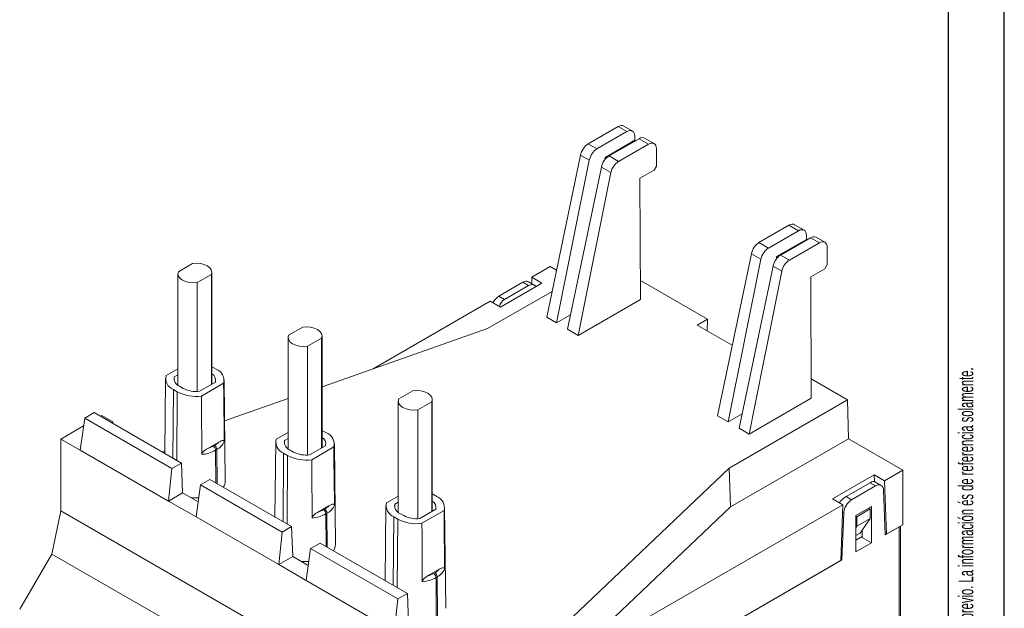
# Model space of a CAD drawing. Header units: millimetres. Extents: x 0 to 420, y 0 to 297.
# Tile 13 of 14: x 332 to 420, y 96 to 148. Entities that reach past the tile are written whole.
import ezdxf

# ---------------------------------------------------------------- set-up
doc = ezdxf.new("R2010")
doc.units = ezdxf.units.MM
doc.layers.add('FORMATO', color=7, linetype='Continuous')
doc.styles.add('SLDTEXTSTYLE2', font='TXT', dxfattribs={"width": 0.569583})

# ---------------------------------------------------------------- blocks, each defined once
blk = doc.blocks.new('SW_NOTE_0')
at = {"color": 0, "linetype": 'Continuous', "lineweight": 0, "insert": (-1.705, 0), "char_height": 1.322917, "attachment_point": 1, "rotation": 90, "style": 'SLDTEXTSTYLE2'}
blk.add_mtext('Sujeito a alteração sem aviso prévio. As informações contidas são valores de referência.                                                           Los valores demostrados pueden ser cambiados sin aviso previo. La información és de referencia solamente.', dxfattribs=at)

msp = doc.modelspace()

# ---------------------------------------------------------------- linework, layer by layer
at = {"color": 7, "linetype": 'Continuous', "lineweight": 15}
for p, q in [((385.316, 138.894), (382.621, 137.338)), ((386.098, 138.443), (385.316, 138.894)), ((386.599, 138.492), (385.815, 138.944)), ((386.098, 138.443), (383.403, 136.887)), ((386.809, 137.664), (386.808, 138.033)), ((383.403, 136.887), (382.621, 137.338)), ((386.809, 137.664), (384.134, 136.12)), ((387.19, 137.812), (384.494, 136.257)), ((388.042, 137.32), (385.347, 135.764)), ((386.809, 137.664), (386.871, 137.629)), ((387.19, 137.812), (388.042, 137.32)), ((388.543, 137.369), (387.689, 137.863)), ((381.935, 136.34), (378.901, 121.777)), ((382.722, 135.886), (381.935, 136.34)), ((384.494, 136.257), (385.347, 135.764)), ((388.758, 135.355), (388.753, 136.91)), ((382.722, 135.886), (379.785, 121.267)), ((384.134, 136.12), (384.134, 135.935)), ((384.134, 136.12), (384.242, 136.057)), ((388.547, 134.987), (388.758, 135.355)), ((383.809, 135.258), (380.775, 120.695)), ((384.667, 134.763), (381.729, 120.144)), ((383.809, 135.258), (384.667, 134.763)), ((387.274, 134.253), (388.547, 134.987)), ((387.316, 123.369), (387.274, 134.253)), ((400.66, 130.036), (397.965, 128.48)), ((401.513, 129.544), (400.66, 130.036)), ((402.014, 129.593), (401.159, 130.086)), ((401.513, 129.544), (398.818, 127.988)), ((402.224, 128.766), (402.223, 129.134)), ((398.818, 127.988), (397.965, 128.48)), ((399.548, 127.221), (402.224, 128.766)), ((402.605, 128.914), (399.909, 127.358)), ((403.387, 128.462), (400.691, 126.906)), ((402.286, 128.73), (402.224, 128.766)), ((402.605, 128.914), (403.387, 128.462)), ((403.887, 128.511), (403.104, 128.964)), ((397.28, 127.482), (394.245, 112.919)), ((398.137, 126.987), (397.28, 127.482)), ((399.909, 127.358), (400.691, 126.906)), ((404.103, 126.497), (404.097, 128.052)), ((347.078, 126.595), (345.811, 125.863)), ((398.137, 126.987), (395.2, 112.368)), ((399.548, 127.036), (399.548, 127.221)), ((399.657, 127.158), (399.548, 127.221)), ((403.891, 126.129), (404.103, 126.497)), ((345.77, 125.668), (345.77, 115.674)), ((347.508, 124.884), (348.775, 125.615)), ((348.775, 125.615), (348.775, 115.742)), ((348.817, 115.766), (348.817, 125.811)), ((379.219, 126.328), (377.549, 125.364)), ((379.782, 126.003), (379.219, 126.328)), ((399.224, 126.36), (396.19, 111.796)), ((400.011, 125.905), (397.074, 111.286)), ((399.224, 126.36), (400.011, 125.905)), ((402.619, 125.394), (403.891, 126.129)), ((347.508, 124.884), (347.508, 115.107)), ((376.766, 124.912), (374.601, 123.662)), ((378.468, 124.833), (374.737, 122.679)), ((377.261, 124.626), (376.766, 124.912)), ((377.836, 124.632), (377.266, 124.961)), ((378.468, 124.833), (377.549, 125.364)), ((377.571, 124.785), (377.549, 125.364)), ((393.343, 121.604), (387.309, 125.087)), ((402.66, 114.511), (402.619, 125.394)), ((379.385, 124.1), (373.583, 120.751)), ((375.096, 123.376), (377.261, 124.626)), ((373.818, 123.21), (363.317, 117.147)), ((374.737, 122.679), (373.818, 123.21)), ((375.096, 123.376), (374.601, 123.662)), ((381.729, 120.144), (387.316, 123.369)), ((379.785, 121.267), (378.901, 121.777)), ((379.785, 121.267), (381.045, 121.994)), ((392.424, 121.073), (393.343, 121.604)), ((393.303, 120.566), (393.343, 121.604)), ((356.978, 120.88), (355.711, 120.149)), ((373.583, 120.751), (358.717, 115.533)), ((381.729, 120.144), (380.775, 120.695)), ((392.424, 121.073), (395.566, 119.259)), ((355.669, 119.953), (355.669, 109.959)), ((357.408, 119.169), (358.675, 119.901)), ((358.675, 119.901), (358.675, 110.027)), ((358.717, 110.051), (358.717, 120.096)), ((357.408, 119.169), (357.408, 109.392)), ((345.77, 117.146), (344.708, 116.533)), ((348.869, 117.3), (348.817, 117.329)), ((349.222, 117.095), (348.869, 117.3)), ((344.66, 116.266), (344.589, 109.545)), ((345.443, 116.152), (345.446, 116.419)), ((345.77, 116.606), (345.446, 116.419)), ((347.697, 115.119), (349.141, 115.953)), ((350.023, 107.06), (349.926, 116.123)), ((405.915, 114.346), (402.653, 116.229)), ((345.364, 115.276), (345.718, 115.072)), ((345.903, 115.587), (346.256, 115.383)), ((347.895, 114.694), (349.878, 115.839)), ((366.877, 115.165), (365.61, 114.434)), ((355.669, 114.463), (349.965, 112.462)), ((365.569, 114.238), (365.569, 104.244)), ((367.307, 113.454), (368.574, 114.186)), ((368.574, 114.186), (368.574, 104.312)), ((368.616, 104.336), (368.616, 114.381)), ((395.296, 108.216), (405.915, 114.346)), ((397.074, 111.286), (402.66, 114.511)), ((405.915, 114.346), (406.018, 110.857)), ((338.25, 113.204), (337.397, 112.712)), ((346.088, 108.679), (338.25, 113.204)), ((367.307, 113.454), (367.307, 103.677)), ((337.003, 109.837), (337.397, 112.712)), ((337.397, 112.712), (345.235, 108.187)), ((338.947, 112.959), (338.811, 112.881)), ((338.947, 112.959), (339.937, 112.388)), ((339.937, 112.388), (339.801, 112.309)), ((339.937, 112.388), (339.937, 112.23)), ((395.2, 112.368), (394.245, 112.919)), ((395.2, 112.368), (396.46, 113.096)), ((337.3, 112.009), (335.27, 110.837)), ((358.768, 111.585), (358.717, 111.614)), ((359.122, 111.381), (358.768, 111.585)), ((397.074, 111.286), (396.19, 111.796)), ((335.27, 110.837), (335.27, 104.386)), ((337.003, 109.837), (335.27, 110.837)), ((348.406, 109.964), (349.442, 110.563)), ((354.56, 110.551), (354.488, 103.83)), ((355.669, 111.431), (354.608, 110.818)), ((355.343, 110.438), (355.345, 110.704)), ((355.669, 110.891), (355.345, 110.704)), ((395.412, 104.734), (406.018, 110.857)), ((410.898, 108.04), (406.018, 110.857)), ((337.003, 109.837), (344.922, 105.265)), ((344.591, 109.767), (344.398, 109.655)), ((348.944, 110.191), (349.05, 110.252)), ((349.262, 109.887), (349.156, 109.826)), ((355.802, 109.872), (356.156, 109.668)), ((357.596, 109.404), (359.04, 110.238)), ((357.794, 108.979), (359.778, 110.124)), ((359.923, 101.345), (359.826, 110.408)), ((355.264, 109.562), (355.617, 109.357)), ((345.235, 108.187), (344.922, 105.265)), ((346.088, 108.679), (345.235, 108.187)), ((346.088, 108.679), (346.19, 105.997)), ((379.842, 93.542), (395.296, 108.216)), ((395.296, 108.216), (395.412, 104.734)), ((410.898, 108.04), (409.227, 107.076)), ((410.898, 103.141), (410.898, 108.04)), ((347.791, 106.711), (348.645, 107.204)), ((355.988, 102.965), (348.645, 107.204)), ((408.308, 107.607), (404.577, 105.453)), ((408.308, 107.607), (409.227, 107.076)), ((408.331, 107.019), (408.308, 107.607)), ((409.413, 102.284), (409.227, 107.076)), ((347.397, 103.836), (347.791, 106.711)), ((347.791, 106.711), (355.134, 102.472)), ((407.949, 106.91), (405.785, 105.66)), ((408.444, 106.624), (406.28, 105.374)), ((407.949, 106.91), (408.444, 106.624)), ((408.944, 106.674), (408.374, 107.003)), ((409.307, 102.223), (409.151, 106.251)), ((346.19, 105.997), (344.922, 105.265)), ((347.397, 103.836), (344.922, 105.265)), ((346.19, 105.997), (347.583, 105.193)), ((365.569, 105.716), (364.507, 105.103)), ((368.668, 105.87), (368.616, 105.899)), ((369.021, 105.666), (368.668, 105.87)), ((404.577, 105.453), (405.497, 104.922)), ((405.785, 105.66), (406.28, 105.374)), ((334.459, 100.488), (335.27, 104.386)), ((335.27, 104.386), (366.948, 86.098)), ((358.306, 104.25), (359.342, 104.848)), ((358.843, 104.476), (358.949, 104.537)), ((364.459, 104.836), (364.388, 98.115)), ((365.242, 104.723), (365.245, 104.989)), ((365.569, 105.176), (365.245, 104.989)), ((367.496, 103.69), (368.94, 104.523)), ((367.694, 103.264), (369.677, 104.409)), ((369.822, 95.63), (369.725, 104.693)), ((380.28, 90.365), (395.412, 104.734)), ((405.497, 104.922), (388.014, 94.83)), ((405.497, 104.922), (405.311, 99.916)), ((406.655, 103.958), (408.069, 104.774)), ((407.963, 104.55), (406.761, 103.856)), ((407.822, 104.631), (407.963, 104.55)), ((407.963, 103.694), (407.963, 104.55)), ((408.069, 104.774), (408.069, 101.508)), ((347.397, 103.836), (354.822, 99.55)), ((359.161, 104.172), (359.055, 104.111)), ((365.163, 103.847), (365.517, 103.643)), ((365.702, 104.157), (366.055, 103.953)), ((405.573, 104.186), (405.417, 99.977)), ((406.655, 100.692), (406.655, 103.958)), ((406.655, 103.917), (406.761, 103.856)), ((406.761, 103.856), (406.761, 103)), ((406.761, 103), (407.963, 103.694)), ((407.963, 103.694), (407.044, 102.386)), ((355.988, 102.965), (355.134, 102.472)), ((355.988, 102.965), (356.09, 100.282)), ((406.655, 102.849), (406.761, 103)), ((407.223, 102.641), (407.221, 101.998)), ((410.544, 102.937), (409.307, 102.223)), ((409.413, 102.284), (410.898, 103.141)), ((410.544, 81.405), (410.544, 102.937)), ((410.69, 81.609), (410.69, 103.021)), ((355.134, 102.472), (354.822, 99.55)), ((406.655, 102.161), (407.044, 102.386)), ((406.655, 101.753), (407.221, 102.08)), ((407.221, 101.998), (408.069, 101.508)), ((409.302, 102.348), (409.413, 102.284)), ((357.296, 98.121), (357.691, 100.996)), ((357.691, 100.996), (358.544, 101.489)), ((357.691, 100.996), (365.529, 96.471)), ((366.382, 96.964), (358.544, 101.489)), ((408.069, 101.508), (406.655, 100.692)), ((331.56, 95.549), (334.459, 100.488)), ((334.459, 100.488), (344.591, 94.64)), ((356.09, 100.282), (354.822, 99.55)), ((356.09, 100.282), (357.482, 99.478)), ((405.417, 99.977), (388.093, 89.976)), ((405.316, 100.036), (405.417, 99.977)), ((357.296, 98.121), (354.822, 99.55)), ((368.205, 98.535), (369.241, 99.133)), ((388.199, 90.038), (405.311, 99.916)), ((368.743, 98.761), (368.849, 98.823)), ((369.061, 98.457), (368.955, 98.396)), ((357.296, 98.121), (365.216, 93.549)), ((365.529, 96.471), (365.216, 93.549)), ((366.382, 96.964), (365.529, 96.471)), ((366.382, 96.964), (366.484, 94.281))]:
    msp.add_line(p, q, dxfattribs=at)
at = {"color": 8, "linetype": 'Continuous', "lineweight": 15}
for p, q in [((345.364, 115.276), (345.318, 109.124)), ((345.718, 115.072), (345.671, 108.92)), ((349.156, 109.826), (349.178, 106.896)), ((349.262, 109.887), (349.285, 106.834)), ((355.264, 109.562), (355.217, 103.409)), ((355.617, 109.357), (355.571, 103.205)), ((359.055, 104.111), (359.077, 101.181)), ((359.161, 104.172), (359.184, 101.119)), ((365.163, 103.847), (365.117, 97.694)), ((365.517, 103.643), (365.47, 97.49)), ((405.472, 104.244), (405.573, 104.186)), ((368.955, 98.396), (368.981, 94.866)), ((369.061, 98.457), (369.087, 94.927))]:
    msp.add_line(p, q, dxfattribs=at)
at = {"color": 7, "linetype": 'Continuous', "lineweight": 15, "flags": 128}
for points in [[(348.775, 125.615), (348.817, 125.821), (348.766, 126.027), (348.626, 126.218), (348.407, 126.382), (348.122, 126.509), (347.791, 126.59), (347.435, 126.619), (347.078, 126.595)], [(345.811, 125.863), (345.77, 125.657), (345.82, 125.452), (345.96, 125.261), (346.18, 125.097), (346.464, 124.97), (346.795, 124.889), (347.151, 124.86), (347.508, 124.884)], [(358.675, 119.901), (358.716, 120.107), (358.666, 120.312), (358.526, 120.503), (358.306, 120.668), (358.022, 120.794), (357.691, 120.875), (357.335, 120.904), (356.978, 120.88)], [(355.711, 120.149), (355.669, 119.943), (355.72, 119.737), (355.86, 119.546), (356.079, 119.382), (356.364, 119.255), (356.695, 119.174), (357.051, 119.145), (357.408, 119.169)], [(349.93, 110.599), (349.927, 110.843), (349.888, 114.831), (349.878, 115.839)], [(368.574, 114.186), (368.616, 114.392), (368.565, 114.597), (368.425, 114.788), (368.206, 114.953), (367.921, 115.079), (367.59, 115.16), (367.234, 115.189), (366.877, 115.165)], [(347.922, 109.44), (347.921, 109.685), (347.9, 113.684), (347.895, 114.694)], [(365.61, 114.434), (365.569, 114.228), (365.619, 114.022), (365.759, 113.831), (365.979, 113.667), (366.263, 113.54), (366.594, 113.459), (366.95, 113.43), (367.307, 113.454)], [(359.829, 104.884), (359.827, 105.128), (359.788, 109.116), (359.778, 110.124)], [(357.822, 103.725), (357.821, 103.97), (357.799, 107.969), (357.794, 108.979)], [(369.729, 99.169), (369.726, 99.413), (369.687, 103.402), (369.677, 104.409)], [(367.721, 98.011), (367.72, 98.255), (367.699, 102.254), (367.694, 103.264)]]:
    msp.add_lwpolyline(points, dxfattribs=at)
at = {"color": 7, "linetype": 'Continuous', "lineweight": 15}
for centre, radius, start, end in [((377.058, 124.512), 0.495, 65.17071, 126.13975), ((375.402, 122.399), 1.495, 122.3995, 153.45566), ((348.825, 116.089), 1.082, 346.64088, 68.48087), ((345.761, 116.283), 1.082, 166.64088, 248.48087), ((346.182, 116.282), 0.749, 169.46871, 248.0902), ((348.452, 116.096), 0.704, 348.26321, 58.72917), ((347.402, 118.309), 3.649, 242.50859, 277.75735), ((347.403, 117.58), 2.478, 242.43928, 276.81373), ((348.274, 111.636), 1.587, 299.26192, 317.40633), ((348.605, 111.172), 1.443, 297.06555, 336.61292), ((355.661, 110.568), 1.082, 166.64088, 248.48087), ((356.081, 110.567), 0.749, 169.46871, 248.0902), ((358.351, 110.381), 0.704, 348.26321, 58.72917), ((358.725, 110.374), 1.082, 346.64088, 68.48087), ((347.579, 112.704), 3.282, 276.0015, 298.70904), ((347.707, 112.373), 2.508, 286.17535, 299.53213), ((348.695, 109.802), 0.462, 2.91806, 57.37063), ((348.801, 109.864), 0.462, 2.91806, 57.37063), ((357.302, 111.865), 2.478, 242.43928, 276.81373), ((357.302, 112.594), 3.649, 242.50859, 277.75735), ((349.108, 107.058), 0.915, 323.38019, 0.10925), ((408.721, 106.292), 0.432, 354.55974, 129.75804), ((347.417, 109.833), 4.287, 263.34682, 272.88233), ((368.251, 104.666), 0.704, 348.26321, 58.72917), ((368.624, 104.659), 1.082, 346.64088, 68.48087), ((407.115, 104.073), 1.546, 122.71506, 175.84133), ((357.607, 106.659), 2.508, 286.17535, 299.53213), ((358.594, 104.087), 0.462, 2.91806, 57.37063), ((358.174, 105.922), 1.587, 299.26192, 317.40633), ((358.7, 104.149), 0.462, 2.91806, 57.37063), ((358.505, 105.457), 1.443, 297.06555, 336.61292), ((365.56, 104.853), 1.082, 166.64088, 248.48087), ((365.981, 104.852), 0.749, 169.46871, 248.0902), ((357.479, 106.989), 3.282, 276.0015, 298.70904), ((367.201, 106.879), 3.649, 242.50859, 277.75735), ((367.202, 106.15), 2.478, 242.43928, 276.81373), ((359.007, 101.343), 0.915, 323.38019, 0.10925), ((357.316, 104.119), 4.287, 263.34682, 272.88233), ((368.073, 100.207), 1.587, 299.26192, 317.40633), ((368.404, 99.742), 1.443, 297.06555, 336.61292), ((367.378, 101.275), 3.282, 276.0015, 298.70904), ((367.506, 100.944), 2.508, 286.17535, 299.53213), ((368.494, 98.373), 0.462, 2.91806, 57.37063), ((368.6, 98.434), 0.462, 2.91806, 57.37063)]:
    msp.add_arc(centre, radius, start, end, dxfattribs=at)
for centre, major_axis, ratio, start_param, end_param in [((385.313, 138.079), (0.503, 0.864), 0.574857, 0.002163, 0.78748), ((386.101, 137.624), (0.497, 0.868), 0.579895, 5.495505, 7.066301), ((382.618, 136.524), (0.503, 0.864), 0.574857, 0.78748, 2.096477), ((387.187, 136.998), (0.503, 0.864), 0.574857, 0.002163, 0.78748), ((388.046, 136.502), (0.497, 0.868), 0.579895, 5.495505, 7.066301), ((383.406, 136.069), (0.497, 0.868), 0.579895, 0.783116, 2.092113), ((384.491, 135.442), (0.503, 0.864), 0.574857, 0.78748, 2.096477), ((385.35, 134.946), (0.497, 0.868), 0.579895, 0.783116, 2.092113), ((400.657, 129.221), (0.503, 0.864), 0.574857, 0.002163, 0.78748), ((401.516, 128.726), (0.497, 0.868), 0.579895, 5.495505, 7.066301), ((397.962, 127.666), (0.503, 0.864), 0.574857, 0.78748, 2.096477), ((402.601, 128.099), (0.503, 0.864), 0.574857, 0.002163, 0.78748), ((403.39, 127.644), (0.497, 0.868), 0.579895, 5.495505, 7.066301), ((398.821, 127.17), (0.497, 0.868), 0.579895, 0.783116, 2.092113), ((399.906, 126.543), (0.503, 0.864), 0.574857, 0.78748, 2.096477), ((400.695, 126.088), (0.497, 0.868), 0.579895, 0.783116, 2.092113), ((377.518, 123.661), (0.079, 1.046), 0.715187, 5.760884, 6.737102), ((375.354, 122.411), (0.079, 1.046), 0.715187, 0.453916, 1.315214), ((407.692, 106.242), (0.706, 0.743), 0.349555, 0.08408, 0.869397), ((405.527, 104.992), (0.706, 0.743), 0.349555, 0.869397, 1.730694)]:
    msp.add_ellipse(centre, major_axis=major_axis, ratio=ratio, start_param=start_param, end_param=end_param, dxfattribs=at)
for points, knots in [([(349.442, 110.563), (349.516, 110.603), (349.638, 110.67), (349.782, 110.708), (349.864, 110.7), (349.907, 110.673), (349.927, 110.637), (349.929, 110.61), (349.93, 110.599)], [0, 0, 0, 0, 0.385887, 0.632717, 0.770827, 0.873776, 0.950464, 1, 1, 1, 1]), ([(347.922, 109.44), (347.924, 109.46), (347.928, 109.5), (347.961, 109.575), (348.027, 109.675), (348.179, 109.827), (348.315, 109.909), (348.406, 109.964)], [0, 0, 0, 0, 0.084331, 0.168008, 0.297385, 0.524497, 1, 1, 1, 1]), ([(359.342, 104.848), (359.416, 104.888), (359.537, 104.955), (359.682, 104.993), (359.764, 104.986), (359.807, 104.958), (359.826, 104.922), (359.828, 104.895), (359.829, 104.884)], [0, 0, 0, 0, 0.385887, 0.632717, 0.770827, 0.873776, 0.950464, 1, 1, 1, 1]), ([(357.822, 103.725), (357.824, 103.745), (357.828, 103.785), (357.86, 103.86), (357.927, 103.96), (358.079, 104.112), (358.214, 104.194), (358.306, 104.25)], [0, 0, 0, 0, 0.084331, 0.168008, 0.297385, 0.524497, 1, 1, 1, 1]), ([(369.241, 99.133), (369.315, 99.174), (369.437, 99.24), (369.581, 99.278), (369.663, 99.271), (369.706, 99.243), (369.726, 99.207), (369.728, 99.18), (369.729, 99.169)], [0, 0, 0, 0, 0.385887, 0.632717, 0.770827, 0.873776, 0.950464, 1, 1, 1, 1]), ([(367.721, 98.011), (367.723, 98.031), (367.727, 98.07), (367.76, 98.146), (367.826, 98.245), (367.978, 98.397), (368.114, 98.479), (368.205, 98.535)], [0, 0, 0, 0, 0.0843305, 0.1680076, 0.2973847, 0.5244969, 1, 1, 1, 1])]:
    msp.add_open_spline(points, degree=3, knots=knots, dxfattribs=at)
at = {"layer": 'FORMATO'}
for p, q in [((420, 0), (420, 297)), ((415, 5), (415, 287))]:
    msp.add_line(p, q, dxfattribs=at)

# ---------------------------------------------------------------- block references
at = {"color": 7, "linetype": 'Continuous', "lineweight": 0}
msp.add_blockref('SW_NOTE_0', (417.595, 12.311), dxfattribs=at)

doc.saveas('drawing.dxf')
